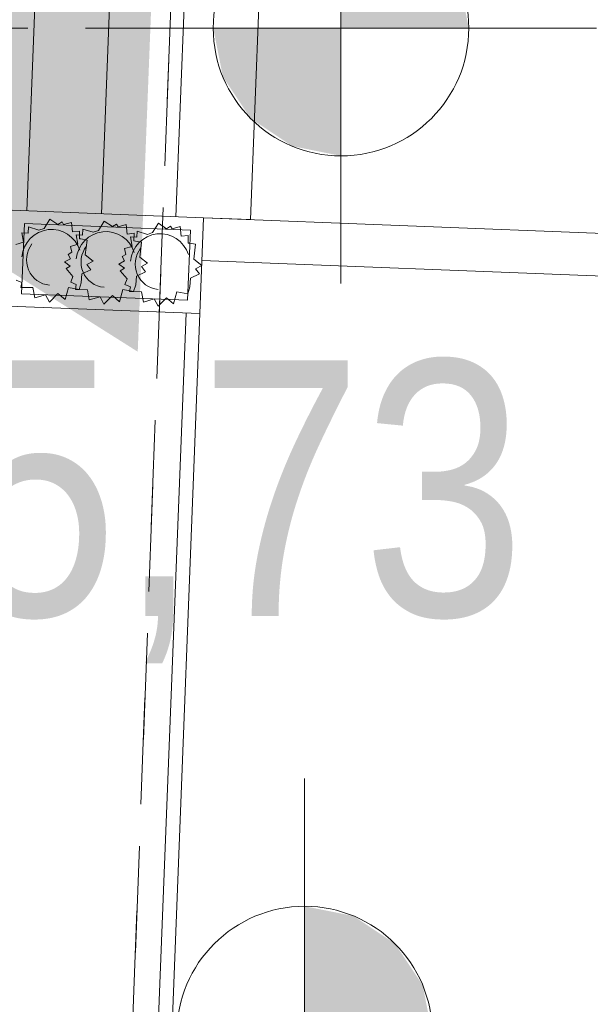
# Model space of a CAD drawing. Extents: x -198213 to 5540361, y 56395 to 5961443.
# Tile 59 of 76: x 5539595.09 to 5539597.77, y 5961343.74 to 5961348.37. Entities that reach past the tile are written whole.
import ezdxf

# ---------------------------------------------------------------- set-up
doc = ezdxf.new("R2010")
doc.units = 0
doc.header["$MEASUREMENT"] = 0
doc.linetypes.add('L_0_03', pattern=[1, 0.5, -0.5])
for name, color, linetype, lineweight in [('217_kontur_klasyfikacyjny_Nr_Pióra__3', 8, 'Continuous', 18), ('218_kontur_uzytku_gruntowego_Nr_Pióra__3', 8, 'Continuous', 18), ('Arch schody_Nr_Pióra__21', 8, 'Continuous', 9), ('arch wypelnienia_Nr_Pióra__55', 8, 'Continuous', 25), ('Arch wyposarzenie_Nr_Pióra__4', 8, 'Continuous', 9), ('INWENT RZĘDNE_Nr_Pióra__21', 8, 'Continuous', 9)]:
    doc.layers.add(name, color=color, linetype=linetype, lineweight=lineweight)
doc.layers.add('INWENT RZĘDNE', color=8, linetype='Continuous')
doc.styles.add('GENERATED_STYLE_3', font='ARIALN.TTF')

# ---------------------------------------------------------------- blocks, each defined once
blk = doc.blocks.new('Koty wysokościowe_10', base_point=(-117237.1280102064, 122951.6273503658))
at = {"layer": 'INWENT RZĘDNE_Nr_Pióra__21', "linetype": 'Continuous'}
for points in [[(-117237.1280102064, 122951.6273503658), (-116637.1280102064, 122951.6273503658), (-116682.8002906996, 123181.2374097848), (-116812.8639414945, 123375.8914190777), (-117007.5179507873, 123505.9550698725), (-117237.1280102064, 123551.6273503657)], [(-117237.1280102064, 122951.6273503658), (-117837.1280102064, 122951.6273503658), (-117791.4557297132, 122722.0172909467), (-117661.3920789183, 122527.3632816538), (-117466.7380696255, 122397.299630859), (-117237.1280102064, 122351.6273503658)]]:
    blk.add_hatch(color=256, dxfattribs=at).paths.add_polyline_path(points, flags=0)
for p, q in [((-117237.1280102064, 121751.6273503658), (-117237.1280102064, 124151.6273503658)), ((-118437.1280102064, 122951.6273503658), (-116037.1280102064, 122951.6273503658))]:
    blk.add_line(p, q, dxfattribs=at)
blk.add_circle((-117237.1280102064, 122951.6273503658), 600.0000000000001, dxfattribs=at)
blk = doc.blocks.new('Koty wysokościowe_11', base_point=(-117408.0198372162, 118228.58739577))
at = {"layer": 'INWENT RZĘDNE_Nr_Pióra__21', "linetype": 'Continuous'}
for points in [[(-117408.0198372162, 118228.58739577), (-116808.0198372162, 118228.58739577), (-116853.6921177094, 118458.1974551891), (-116983.7557685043, 118652.8514644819), (-117178.4097777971, 118782.9151152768), (-117408.0198372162, 118828.58739577)], [(-117408.0198372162, 118228.58739577), (-118008.0198372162, 118228.58739577), (-117962.347556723, 117998.9773363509), (-117832.2839059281, 117804.3233270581), (-117637.6298966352, 117674.2596762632), (-117408.0198372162, 117628.58739577)]]:
    blk.add_hatch(color=256, dxfattribs=at).paths.add_polyline_path(points, flags=0)
for p, q in [((-117408.0198372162, 117028.58739577), (-117408.0198372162, 119428.58739577)), ((-118608.0198372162, 118228.58739577), (-116208.0198372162, 118228.58739577))]:
    blk.add_line(p, q, dxfattribs=at)
blk.add_circle((-117408.0198372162, 118228.58739577), 600.0000000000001, dxfattribs=at)
at = {"layer": 'INWENT RZĘDNE_Nr_Pióra__21', "insert": (-116995.6109926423, 116489.2571881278), "char_height": 1200, "attachment_point": 7, "style": 'GENERATED_STYLE_3'}
blk.add_mtext('{85,26}', dxfattribs=at)
blk = doc.blocks.new('Koty wysokościowe_22', base_point=(-120037.1641206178, 118730.344305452))
at = {"layer": 'INWENT RZĘDNE_Nr_Pióra__21', "linetype": 'Continuous'}
for points in [[(-120037.1641206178, 118730.344305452), (-119437.1641206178, 118730.344305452), (-119482.836401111, 118959.954364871), (-119612.9000519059, 119154.6083741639), (-119807.5540611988, 119284.6720249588), (-120037.1641206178, 119330.344305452)], [(-120037.1641206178, 118730.344305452), (-120637.1641206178, 118730.344305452), (-120591.4918401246, 118500.7342460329), (-120461.4281893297, 118306.08023674), (-120266.7741800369, 118176.0165859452), (-120037.1641206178, 118130.344305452)]]:
    blk.add_hatch(color=256, dxfattribs=at).paths.add_polyline_path(points, flags=0)
for p, q in [((-120037.1641206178, 117530.344305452), (-120037.1641206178, 119930.344305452)), ((-121237.1641206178, 118730.344305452), (-118837.1641206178, 118730.344305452))]:
    blk.add_line(p, q, dxfattribs=at)
blk.add_circle((-120037.1641206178, 118730.344305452), 600.0000000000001, dxfattribs=at)
at = {"layer": 'INWENT RZĘDNE_Nr_Pióra__21', "insert": (-119812.0684107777, 119968.4513135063), "char_height": 1200, "attachment_point": 7, "style": 'GENERATED_STYLE_3'}
blk.add_mtext('{85,73}', dxfattribs=at)
blk = doc.blocks.new('Koty wysokościowe_23', base_point=(-119908.4579415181, 122951.6273503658))
at = {"layer": 'INWENT RZĘDNE_Nr_Pióra__21', "linetype": 'Continuous'}
for points in [[(-119908.4579415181, 122951.6273503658), (-119308.4579415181, 122951.6273503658), (-119354.1302220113, 123181.2374097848), (-119484.1938728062, 123375.8914190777), (-119678.8478820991, 123505.9550698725), (-119908.4579415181, 123551.6273503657)], [(-119908.4579415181, 122951.6273503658), (-120508.4579415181, 122951.6273503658), (-120462.7856610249, 122722.0172909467), (-120332.7220102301, 122527.3632816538), (-120138.0680009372, 122397.299630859), (-119908.4579415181, 122351.6273503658)]]:
    blk.add_hatch(color=256, dxfattribs=at).paths.add_polyline_path(points, flags=0)
for p, q in [((-119908.4579415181, 121751.6273503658), (-119908.4579415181, 124151.6273503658)), ((-121108.4579415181, 122951.6273503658), (-118708.4579415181, 122951.6273503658))]:
    blk.add_line(p, q, dxfattribs=at)
blk.add_circle((-119908.4579415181, 122951.6273503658), 600.0000000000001, dxfattribs=at)
at = {"layer": 'INWENT RZĘDNE_Nr_Pióra__21', "insert": (-120086.908046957, 123774.1994366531), "char_height": 1200, "attachment_point": 7, "style": 'GENERATED_STYLE_3'}
blk.add_mtext('{86,03}', dxfattribs=at)

msp = doc.modelspace()

# ---------------------------------------------------------------- hatches: boundary and pattern name
at = {"layer": 'arch wypelnienia_Nr_Pióra__55', "linetype": 'Continuous'}
msp.add_hatch(color=256, dxfattribs=at).paths.add_polyline_path([(5539593.742802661, 5961348.007233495), (5539595.645932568, 5961346.806984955), (5539595.733813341, 5961349.055268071)], flags=0)

# ---------------------------------------------------------------- linework, layer by layer
at = {"layer": '217_kontur_klasyfikacyjny_Nr_Pióra__3', "linetype": 'L_0_03', "flags": 128}
msp.add_lwpolyline([(5539595.990000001, 5961353.48), (5539595.25, 5961333.69)], dxfattribs=at)
at = {"layer": '218_kontur_uzytku_gruntowego_Nr_Pióra__3', "linetype": 'L_0_03', "flags": 128}
for points in [[(5539595.990000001, 5961353.48), (5539595.25, 5961333.69)], [(5539595.25, 5961333.69), (5539595.990000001, 5961353.48)]]:
    msp.add_lwpolyline(points, dxfattribs=at)
at = {"layer": 'Arch schody_Nr_Pióra__21', "linetype": 'Continuous'}
for p, q in [((5539595.206585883, 5961349.531549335), (5539595.125930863, 5961347.468125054)), ((5539595.556318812, 5961349.517878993), (5539595.475663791, 5961347.454454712)), ((5539595.906051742, 5961349.50420865), (5539595.825396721, 5961347.440784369)), ((5539596.255784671, 5961349.490538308), (5539596.17512965, 5961347.427114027)), ((5539595.955295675, 5961347.435706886), (5539595.05598243, 5961347.470859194)), ((5539595.937719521, 5961346.986050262), (5539595.955295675, 5961347.435706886)), ((5539599.792367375, 5961347.285723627), (5539595.955297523, 5961347.435706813)), ((5539596.17512965, 5961347.427114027), (5539595.955297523, 5961347.435706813)), ((5539595.113593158, 5961347.40856149), (5539595.100703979, 5961347.0788133)), ((5539595.892997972, 5961347.378096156), (5539595.113593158, 5961347.40856149)), ((5539595.880108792, 5961347.048347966), (5539595.892997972, 5961347.378096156)), ((5539599.584708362, 5961347.093687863), (5539595.947485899, 5961347.235859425)), ((5539595.100703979, 5961347.0788133), (5539595.880108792, 5961347.048347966)), ((5539595.038406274, 5961347.021202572), (5539595.937719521, 5961346.986050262)), ((5539595.872770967, 5961346.988588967), (5539595.73235702, 5961343.396332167)), ((5539595.937721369, 5961346.986050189), (5539595.794768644, 5961343.328842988))]:
    msp.add_line(p, q, dxfattribs=at)
at = {"layer": 'Arch wyposarzenie_Nr_Pióra__4', "linetype": 'Continuous'}
for p, q in [((5539595.205822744, 5961347.386164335), (5539595.232948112, 5961347.429859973)), ((5539595.232948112, 5961347.429859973), (5539595.271144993, 5961347.404583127)), ((5539595.131028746, 5961347.364070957), (5539595.132870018, 5961347.392742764)), ((5539595.132870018, 5961347.392742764), (5539595.181146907, 5961347.377766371)), ((5539595.181146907, 5961347.377766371), (5539595.205822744, 5961347.386164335)), ((5539595.271144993, 5961347.404583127), (5539595.290428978, 5961347.41657221)), ((5539595.290428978, 5961347.41657221), (5539595.297514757, 5961347.403857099)), ((5539595.297514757, 5961347.403857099), (5539595.335428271, 5961347.414317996)), ((5539595.335428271, 5961347.414317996), (5539595.339676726, 5961347.369492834)), ((5539595.386910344, 5961347.35406907), (5539595.388751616, 5961347.382740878)), ((5539595.388751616, 5961347.382740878), (5539595.437028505, 5961347.367764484)), ((5539595.461704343, 5961347.376162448), (5539595.488829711, 5961347.419858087)), ((5539595.488829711, 5961347.419858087), (5539595.527026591, 5961347.394581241)), ((5539595.527026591, 5961347.394581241), (5539595.546310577, 5961347.406570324)), ((5539595.546310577, 5961347.406570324), (5539595.553396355, 5961347.393855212)), ((5539595.553396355, 5961347.393855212), (5539595.591309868, 5961347.40431611)), ((5539595.591309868, 5961347.40431611), (5539595.595558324, 5961347.359490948)), ((5539595.715986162, 5961347.366223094), (5539595.743111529, 5961347.409918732)), ((5539595.743111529, 5961347.409918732), (5539595.78130841, 5961347.384641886)), ((5539595.78130841, 5961347.384641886), (5539595.800592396, 5961347.396630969)), ((5539595.800592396, 5961347.396630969), (5539595.807678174, 5961347.383915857)), ((5539595.807678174, 5961347.383915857), (5539595.845591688, 5961347.394376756)), ((5539595.845591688, 5961347.394376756), (5539595.849840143, 5961347.349551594)), ((5539595.101340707, 5961347.365802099), (5539595.131028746, 5961347.364070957)), ((5539595.109351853, 5961347.32122833), (5539595.101340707, 5961347.365802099)), ((5539595.339676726, 5961347.369492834), (5539595.373042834, 5961347.373247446)), ((5539595.357222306, 5961347.355800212), (5539595.386910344, 5961347.35406907)), ((5539595.365233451, 5961347.311226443), (5539595.357222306, 5961347.355800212)), ((5539595.373042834, 5961347.373247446), (5539595.371961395, 5961347.336978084)), ((5539595.371961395, 5961347.336978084), (5539595.378835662, 5961347.336312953)), ((5539595.378835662, 5961347.336312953), (5539595.40781191, 5961347.331144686)), ((5539595.437028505, 5961347.367764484), (5539595.461704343, 5961347.376162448)), ((5539595.595558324, 5961347.359490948), (5539595.628924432, 5961347.363245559)), ((5539595.611504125, 5961347.345860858), (5539595.641192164, 5961347.344129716)), ((5539595.619515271, 5961347.301287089), (5539595.611504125, 5961347.345860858)), ((5539595.628924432, 5961347.363245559), (5539595.627842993, 5961347.326976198)), ((5539595.641192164, 5961347.344129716), (5539595.643033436, 5961347.372801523)), ((5539595.643033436, 5961347.372801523), (5539595.691310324, 5961347.357825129)), ((5539595.691310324, 5961347.357825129), (5539595.715986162, 5961347.366223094)), ((5539595.849840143, 5961347.349551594), (5539595.883206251, 5961347.353306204)), ((5539595.883206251, 5961347.353306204), (5539595.882124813, 5961347.317036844)), ((5539595.073662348, 5961347.310749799), (5539595.109351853, 5961347.32122833)), ((5539595.329543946, 5961347.300747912), (5539595.365233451, 5961347.311226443)), ((5539595.336459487, 5961347.273922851), (5539595.329543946, 5961347.300747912)), ((5539595.40781191, 5961347.331144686), (5539595.399339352, 5961347.261246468)), ((5539595.583825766, 5961347.290808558), (5539595.619515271, 5961347.301287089)), ((5539595.590741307, 5961347.263983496), (5539595.583825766, 5961347.290808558)), ((5539595.627842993, 5961347.326976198), (5539595.63471726, 5961347.326311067)), ((5539595.63471726, 5961347.326311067), (5539595.663693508, 5961347.321142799)), ((5539595.663693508, 5961347.321142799), (5539595.65522095, 5961347.251244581)), ((5539595.882124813, 5961347.317036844), (5539595.88899908, 5961347.316371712)), ((5539595.88899908, 5961347.316371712), (5539595.917975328, 5961347.311203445)), ((5539595.917975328, 5961347.311203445), (5539595.90950277, 5961347.241305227)), ((5539595.302774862, 5961347.228326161), (5539595.330102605, 5961347.242814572)), ((5539595.318542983, 5961347.263506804), (5539595.336459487, 5961347.273922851)), ((5539595.330102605, 5961347.242814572), (5539595.318542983, 5961347.263506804)), ((5539595.399339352, 5961347.261246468), (5539595.436389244, 5961347.231972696)), ((5539595.572824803, 5961347.253567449), (5539595.590741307, 5961347.263983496)), ((5539595.584384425, 5961347.232875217), (5539595.572824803, 5961347.253567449)), ((5539595.65522095, 5961347.251244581), (5539595.692270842, 5961347.22197081)), ((5539595.32892062, 5961347.209170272), (5539595.302774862, 5961347.228326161)), ((5539595.309625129, 5961347.196938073), (5539595.32892062, 5961347.209170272)), ((5539595.341547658, 5961347.159536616), (5539595.309625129, 5961347.196938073)), ((5539595.436389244, 5961347.231972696), (5539595.407449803, 5961347.216345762)), ((5539595.407449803, 5961347.216345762), (5539595.425993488, 5961347.192062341)), ((5539595.557056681, 5961347.218386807), (5539595.584384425, 5961347.232875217)), ((5539595.583202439, 5961347.199230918), (5539595.557056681, 5961347.218386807)), ((5539595.563906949, 5961347.186998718), (5539595.583202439, 5961347.199230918)), ((5539595.692270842, 5961347.22197081), (5539595.663331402, 5961347.206343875)), ((5539595.663331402, 5961347.206343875), (5539595.681875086, 5961347.182060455)), ((5539595.90950277, 5961347.241305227), (5539595.946552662, 5961347.212031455)), ((5539595.946552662, 5961347.212031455), (5539595.917613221, 5961347.196404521)), ((5539595.917613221, 5961347.196404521), (5539595.936156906, 5961347.1721211)), ((5539595.331053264, 5961347.133130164), (5539595.341547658, 5961347.159536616)), ((5539595.383740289, 5961347.172195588), (5539595.380829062, 5961347.13092364)), ((5539595.425993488, 5961347.192062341), (5539595.383740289, 5961347.172195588)), ((5539595.595829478, 5961347.149597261), (5539595.563906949, 5961347.186998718)), ((5539595.585335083, 5961347.123190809), (5539595.595829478, 5961347.149597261)), ((5539595.639621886, 5961347.162193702), (5539595.636710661, 5961347.120921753)), ((5539595.681875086, 5961347.182060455), (5539595.639621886, 5961347.162193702)), ((5539595.893903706, 5961347.152254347), (5539595.89099248, 5961347.110982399)), ((5539595.936156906, 5961347.1721211), (5539595.893903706, 5961347.152254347)), ((5539595.101516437, 5961347.132267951), (5539595.075171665, 5961347.143132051)), ((5539595.097526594, 5961347.109153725), (5539595.101516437, 5961347.132267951)), ((5539595.154040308, 5961347.108247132), (5539595.097526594, 5961347.109153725)), ((5539595.162766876, 5961347.060265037), (5539595.154040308, 5961347.108247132)), ((5539595.320047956, 5961347.108323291), (5539595.304425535, 5961347.051625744)), ((5539595.37081429, 5961347.099147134), (5539595.320047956, 5961347.108323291)), ((5539595.357398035, 5961347.122266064), (5539595.331053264, 5961347.133130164)), ((5539595.353408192, 5961347.099151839), (5539595.357398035, 5961347.122266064)), ((5539595.380829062, 5961347.13092364), (5539595.37081429, 5961347.099147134)), ((5539595.611679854, 5961347.11232671), (5539595.585335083, 5961347.123190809)), ((5539595.607690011, 5961347.089212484), (5539595.611679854, 5961347.11232671)), ((5539595.636710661, 5961347.120921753), (5539595.626695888, 5961347.089145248)), ((5539595.89099248, 5961347.110982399), (5539595.880977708, 5961347.079205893)), ((5539595.213249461, 5961347.074450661), (5539595.162766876, 5961347.060265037)), ((5539595.23111847, 5961347.040357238), (5539595.213249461, 5961347.074450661)), ((5539595.270901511, 5961347.080545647), (5539595.23111847, 5961347.040357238)), ((5539595.304425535, 5961347.051625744), (5539595.270901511, 5961347.080545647)), ((5539595.409921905, 5961347.098245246), (5539595.353408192, 5961347.099151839)), ((5539595.418648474, 5961347.050263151), (5539595.409921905, 5961347.098245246)), ((5539595.469131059, 5961347.064448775), (5539595.418648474, 5961347.050263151)), ((5539595.487000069, 5961347.030355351), (5539595.469131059, 5961347.064448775)), ((5539595.52678311, 5961347.07054376), (5539595.487000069, 5961347.030355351)), ((5539595.560307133, 5961347.041623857), (5539595.52678311, 5961347.07054376)), ((5539595.575929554, 5961347.098321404), (5539595.560307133, 5961347.041623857)), ((5539595.626695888, 5961347.089145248), (5539595.575929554, 5961347.098321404)), ((5539595.664203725, 5961347.088305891), (5539595.607690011, 5961347.089212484)), ((5539595.672930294, 5961347.040323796), (5539595.664203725, 5961347.088305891)), ((5539595.781064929, 5961347.060604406), (5539595.741281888, 5961347.020415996)), ((5539595.814588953, 5961347.031684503), (5539595.781064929, 5961347.060604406)), ((5539595.830211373, 5961347.088382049), (5539595.814588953, 5961347.031684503)), ((5539595.880977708, 5961347.079205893), (5539595.830211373, 5961347.088382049)), ((5539595.723412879, 5961347.054509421), (5539595.672930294, 5961347.040323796)), ((5539595.741281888, 5961347.020415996), (5539595.723412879, 5961347.054509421))]:
    msp.add_line(p, q, dxfattribs=at)
for centre, major_axis, start_param, end_param in [((5539595.240969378, 5961347.238456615), (-0.005568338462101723, -0.1424566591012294), 1.927534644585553, 4.652962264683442), ((5539595.496850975, 5961347.228454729), (-0.005568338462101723, -0.1424566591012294), 1.927534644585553, 4.652962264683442), ((5539595.751132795, 5961347.218515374), (-0.005568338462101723, -0.1424566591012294), 1.927534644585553, 4.652962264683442), ((5539595.240969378, 5961347.238456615), (-0.004661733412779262, -0.1192626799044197), 4.078422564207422, 6.243896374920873), ((5539595.496850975, 5961347.228454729), (-0.004661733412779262, -0.1192626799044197), 4.078422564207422, 6.243896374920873), ((5539595.751132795, 5961347.218515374), (-0.004661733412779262, -0.1192626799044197), 4.078422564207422, 6.243896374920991)]:
    msp.add_ellipse(centre, major_axis=major_axis, ratio=0.9820051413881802, start_param=start_param, end_param=end_param, dxfattribs=at)

# ---------------------------------------------------------------- block references
at = {"layer": 'INWENT RZĘDNE', "xscale": 0.001, "yscale": 0.001, "zscale": 0.001}
for name, p in [('Koty wysokościowe_10', (5539596.600466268, 5961348.326488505)), ('Koty wysokościowe_23', (5539593.929136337, 5961348.326488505)), ('Koty wysokościowe_22', (5539593.800430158, 5961344.10520546)), ('Koty wysokościowe_11', (5539596.429574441, 5961343.60344855))]:
    msp.add_blockref(name, p, dxfattribs=at)

doc.saveas('drawing.dxf')
